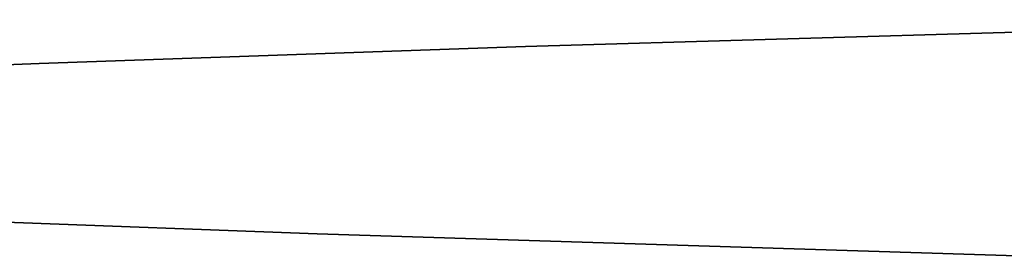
# Model space of a CAD drawing. Header units: millimetres. Extents: x 132157 to 155303, y 33763 to 45643.
# Tile 197 of 256: x 133031.254 to 133031.76, y 42943.388 to 42943.509. Entities that reach past the tile are written whole.
import ezdxf

# ---------------------------------------------------------------- set-up
doc = ezdxf.new("R2010")
doc.units = ezdxf.units.MM
doc.header["$LTSCALE"] = 20
doc.layers.add('RÁM', color=4, linetype='Continuous', lineweight=35)

msp = doc.modelspace()

# ---------------------------------------------------------------- linework, layer by layer
at = {"layer": 'RÁM', "ltscale": 0.5}
for p, q in [((133031.98336, 42943.50939), (133031.51389, 42943.49558)), ((133031.51389, 42943.49558), (133031.26366, 42943.48682)), ((133031.26366, 42943.48682), (133031.06019, 42943.47832)), ((133031.40676, 42943.39916), (133031.21138, 42943.40643)), ((133031.77413, 42943.38755), (133031.40676, 42943.39916))]:
    msp.add_line(p, q, dxfattribs=at)

doc.saveas('drawing.dxf')
